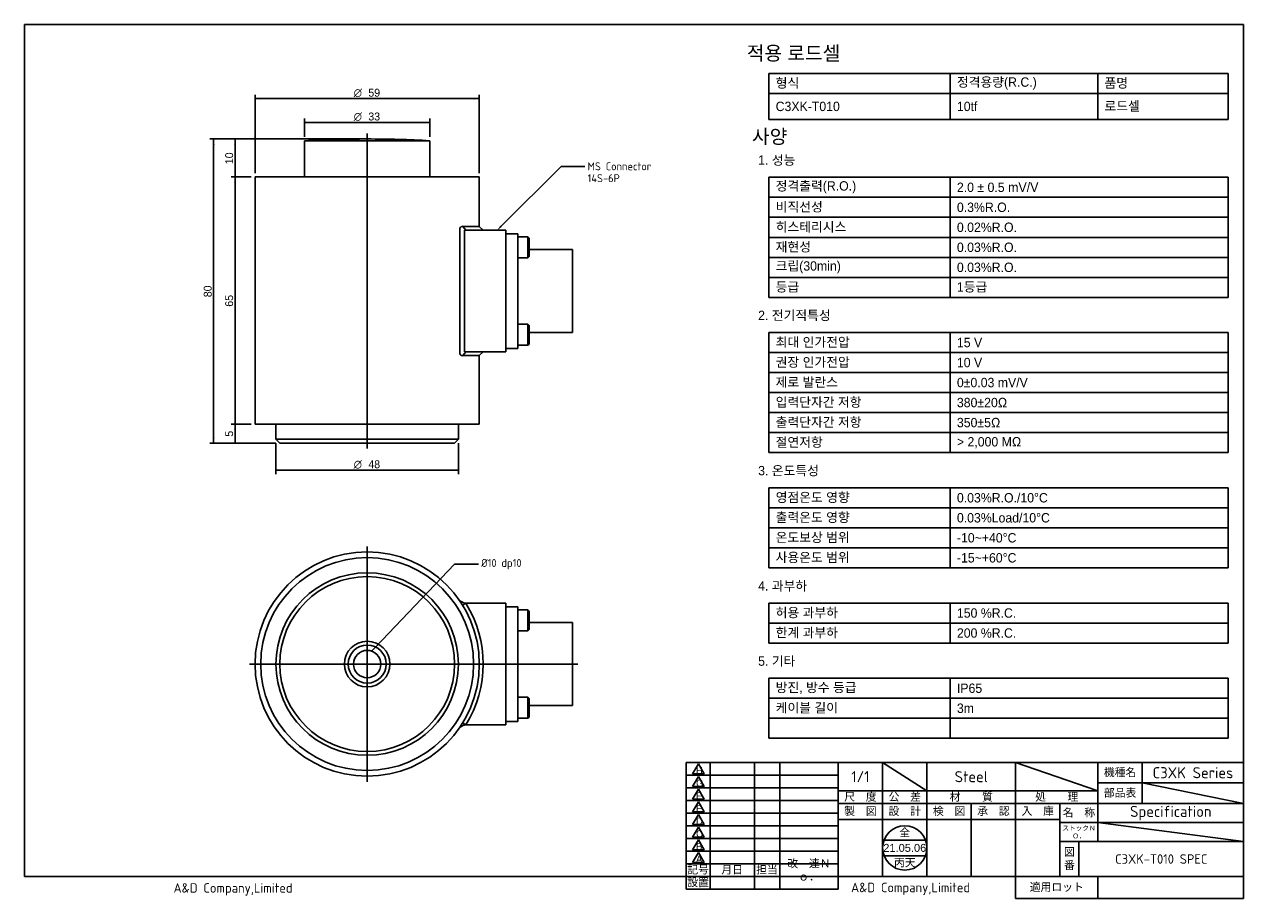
# Model space of a CAD drawing. Header units: millimetres. Extents: x 15 to 335, y 9 to 239.
import ezdxf
from ezdxf import colors
from ezdxf.entities.mleader import LeaderData, LeaderLine
from ezdxf.enums import TextEntityAlignment as Align
from ezdxf.lldxf.tags import DXFTag
from ezdxf.math import Vec2, Vec3

# ---------------------------------------------------------------- set-up
doc = ezdxf.new("R2010")
doc.units = ezdxf.units.MM
doc.header["$LTSCALE"] = 0.833333
for name, color, linetype in [('A4', 7, 'Continuous'), ('Default', 7, 'Continuous'), ('entry', 7, 'Continuous'), ('보임', 7, 'Continuous'), ('중심선', 7, 'Continuous')]:
    doc.layers.add(name, color=color, linetype=linetype)
doc.styles.add('SEACAD_Solid_Edge_ANSI', font='seans.ttf')
doc.styles.add('SEACAD_Solid_Edge_ANSI1_Symbols', font='semeca1.ttf')
tags = doc.linetypes.add('CENTER2', pattern=[28.575, 19.05, -3.175, 3.175, -3.175]).pattern_tags.tags
tags[10:11] = [DXFTag(74, 4), DXFTag(75, 0), DXFTag(340, '0'), DXFTag(46, 0.0), DXFTag(50, 0.0), DXFTag(44, 0.0), DXFTag(45, 0.0)]
tags[8:9] = [DXFTag(74, 4), DXFTag(75, 0), DXFTag(340, '0'), DXFTag(46, 0.0), DXFTag(50, 0.0), DXFTag(44, 0.0), DXFTag(45, 0.0)]
tags[6:7] = [DXFTag(74, 4), DXFTag(75, 0), DXFTag(340, '0'), DXFTag(46, 0.0), DXFTag(50, 0.0), DXFTag(44, 0.0), DXFTag(45, 0.0)]
tags[4:5] = [DXFTag(74, 4), DXFTag(75, 0), DXFTag(340, '0'), DXFTag(46, 0.0), DXFTag(50, 0.0), DXFTag(44, 0.0), DXFTag(45, 0.0)]
doc.dimstyles.new('AD', dxfattribs={"dimtxt": 2.083333, "dimasz": 1.458333, "dimexe": 1.041667, "dimexo": 1.041667, "dimgap": 0.520833, "dimtad": 1, "dimdec": 7, "dimdsep": 46, "dimtxsty": 'SEACAD_Solid_Edge_ANSI', "dimblk1": '_SE_FILLED', "dimblk2": '_SE_FILLED', "dimsah": 1, "dimcen": 1.041667, "dimazin": 0, "dimtfac": 0.6, "dimtdec": 6, "dimtmove": 0, "dimatfit": 3, "dimfxl": 1, "dimarcsym": 0})

# ---------------------------------------------------------------- blocks, each defined once
blk = doc.blocks.new('SEANNOT_GROUP')
at = {"layer": '중심선', "color": 7, "linetype": 'CENTER2'}
blk.add_line((104.79, 101.42), (104.79, 39.51), dxfattribs=at)
blk = doc.blocks.new('SEANNOT_GROUP1')
at = {"layer": '중심선', "color": 7, "linetype": 'CENTER2'}
blk.add_line((160.25, 70.46), (73.84, 70.46), dxfattribs=at)
blk = doc.blocks.new('SEANNOT_GROUP2')
at = {"layer": '중심선', "color": 7, "linetype": 'CENTER2'}
blk.add_line((104.79, 127.14), (104.79, 210.05), dxfattribs=at)
blk = doc.blocks.new('_SE_FILLED')
at = {"color": 0}
blk.add_line((0, 0), (-1, 0), dxfattribs=at)
blk.add_solid([(0, 0), (-1, -0.1665), (-1, 0.1665), (0, 0)], dxfattribs=at)
blk = doc.blocks.new('SE')
at = {"layer": '보임', "color": 7, "linetype": 'Continuous'}
for p, q in [((121.29, 208.14), (88.29, 208.14)), ((88.29, 208.14), (88.29, 198.6)), ((121.29, 198.6), (121.29, 208.14)), ((134.29, 198.6), (75.29, 198.6)), ((75.29, 198.6), (75.29, 133.6)), ((134.29, 185.6), (134.29, 198.6)), ((129.14, 184.59), (129.14, 152.61)), ((129.92, 185.6), (134.29, 185.6)), ((129.92, 185.6), (130.77, 184.6)), ((130.39, 184.6), (130.39, 152.6)), ((130.47, 184.6), (130.39, 184.6)), ((141.29, 184.6), (130.44, 184.6)), ((130.77, 184.6), (130.47, 184.6)), ((135.29, 184.6), (134.29, 185.6)), ((141.29, 152.6), (141.29, 184.6)), ((141.29, 183.69), (144.39, 183.69)), ((144.39, 183.69), (144.39, 180.1)), ((147.09, 182.85), (144.39, 182.85)), ((144.39, 180.1), (144.39, 157.09)), ((147.09, 182.85), (147.09, 177.35)), ((147.39, 182.55), (147.09, 182.85)), ((147.39, 177.65), (147.39, 182.55)), ((144.39, 177.35), (147.09, 177.35)), ((147.09, 177.35), (147.39, 177.65)), ((158.79, 179.5), (147.39, 179.5)), ((158.79, 157.7), (158.79, 179.5)), ((147.09, 159.85), (144.39, 159.85)), ((147.09, 159.85), (147.09, 154.35)), ((147.39, 159.55), (147.09, 159.85)), ((147.39, 154.65), (147.39, 159.55)), ((147.39, 157.7), (158.79, 157.7)), ((144.39, 157.09), (144.39, 153.51)), ((144.39, 154.35), (147.09, 154.35)), ((147.09, 154.35), (147.39, 154.65)), ((129.92, 151.6), (130.77, 152.6)), ((129.92, 151.6), (134.29, 151.6)), ((130.47, 152.6), (130.39, 152.6)), ((141.29, 152.6), (130.44, 152.6)), ((130.77, 152.6), (130.47, 152.6)), ((134.29, 151.6), (135.29, 152.6)), ((134.29, 133.6), (134.29, 151.6)), ((144.39, 153.51), (141.29, 153.51)), ((75.29, 133.6), (134.29, 133.6)), ((80.79, 133.6), (80.79, 129.6)), ((128.79, 129.6), (128.79, 133.6)), ((80.79, 129.6), (128.79, 129.6)), ((80.79, 129.6), (81.79, 128.6)), ((127.79, 128.6), (81.79, 128.6)), ((127.79, 128.6), (128.79, 129.6))]:
    blk.add_line(p, q, dxfattribs=at)
for start, end in [(90, 93.1529), (86.8471, 90)]:
    blk.add_arc((104.79, -91.4), 300, start, end, dxfattribs=at)
for points in [[(129.92, 185.6), (129.75, 185.68), (129.56, 185.63), (129.24, 185.25), (129.14, 184.92), (129.14, 184.59)], [(129.14, 152.61), (129.14, 152.27), (129.24, 151.94), (129.56, 151.56), (129.75, 151.52), (129.92, 151.6)]]:
    blk.add_open_spline(points, degree=3, knots=[0, 0, 0, 0, 0.5, 0.5, 1, 1, 1, 1], dxfattribs=at)
blk = doc.blocks.new('SE1')
at = {"layer": '보임', "color": 7, "linetype": 'Continuous'}
for p, q in [((129.14, 87.12), (130.2, 86.57)), ((129.92, 85.93), (130.77, 86.45)), ((130.46, 86.46), (130.44, 86.46)), ((130.58, 86.46), (130.47, 86.47)), ((141.29, 86.46), (130.53, 86.46)), ((130.77, 86.46), (130.53, 86.46)), ((141.29, 54.46), (141.29, 86.46)), ((141.29, 85.55), (144.39, 85.55)), ((144.39, 85.55), (144.39, 81.97)), ((147.09, 84.71), (144.39, 84.71)), ((147.09, 84.71), (147.09, 79.21)), ((147.39, 84.41), (147.09, 84.71)), ((147.39, 79.51), (147.39, 84.41)), ((144.39, 81.97), (144.39, 58.96)), ((158.79, 81.36), (147.39, 81.36)), ((158.79, 81.36), (158.79, 59.56)), ((144.39, 79.21), (147.09, 79.21)), ((147.09, 79.21), (147.39, 79.51)), ((147.09, 61.71), (144.39, 61.71)), ((147.09, 61.71), (147.09, 56.21)), ((147.39, 61.41), (147.09, 61.71)), ((147.39, 56.51), (147.39, 61.41)), ((144.39, 58.96), (144.39, 55.37)), ((147.39, 59.56), (158.79, 59.56)), ((129.92, 55), (130.77, 54.47)), ((144.39, 55.37), (141.29, 55.37)), ((144.39, 56.21), (147.09, 56.21)), ((147.09, 56.21), (147.39, 56.51)), ((130.16, 54.34), (130.39, 54.46)), ((141.29, 54.46), (130.37, 54.46)), ((130.47, 54.46), (130.39, 54.46)), ((130.5, 54.46), (130.58, 54.47)), ((130.77, 54.46), (130.57, 54.46))]:
    blk.add_line(p, q, dxfattribs=at)
for radius in [29.5, 28, 28, 24, 23, 6, 5, 3.6]:
    blk.add_circle((104.79, 70.46), radius, dxfattribs=at)
for centre, radius, start, end in [((104.79, 70.46), 29.5, 31.6186, 34.384), ((135.9, 98.99), 13.67, 245.2827, 245.698), ((130.6, 87.28), 0.823, 240.5483, 261.1056), ((104.79, 70.46), 30.5, 328.3654, 31.6346), ((117.18, 78.54), 27.45, 295.8599, 298.2036), ((130.61, 53.58), 0.883, 98.1645, 118.505)]:
    blk.add_arc(centre, radius, start, end, dxfattribs=at)
blk = doc.blocks.new('DMBLK175')
at = {"layer": 'Default', "linetype": 'Continuous'}
for points in [[(64.14, 207.14), (64.63, 207.14), (64.38, 208.6)], [(64.14, 130.05), (64.38, 128.6), (64.63, 130.05)]]:
    blk.add_hatch(color=7, dxfattribs=at).paths.add_polyline_path(points)
at = {"layer": 'Default', "color": 7, "linetype": 'Continuous'}
for p, q in [((103.75, 208.6), (63.34, 208.6)), ((64.38, 128.6), (64.38, 208.6)), ((80.75, 128.6), (63.34, 128.6))]:
    blk.add_line(p, q, dxfattribs=at)
at = {"layer": 'Default', "color": 7, "linetype": 'Continuous', "style": 'SEACAD_Solid_Edge_ANSI'}
blk.add_text('80', height=2.083, rotation=90, dxfattribs=at).set_placement((61.78, 166.97), align=Align.TOP_LEFT)
blk = doc.blocks.new('DMBLK176')
at = {"layer": 'Default', "linetype": 'Continuous'}
for points in [[(69.78, 132.14), (70.26, 132.14), (70.02, 133.6)], [(69.78, 130.05), (70.02, 128.6), (70.26, 130.05)]]:
    blk.add_hatch(color=7, dxfattribs=at).paths.add_polyline_path(points)
at = {"layer": 'Default', "color": 7, "linetype": 'Continuous'}
for p, q in [((74.25, 133.6), (68.98, 133.6)), ((70.02, 128.6), (70.02, 133.6)), ((80.75, 128.6), (68.98, 128.6))]:
    blk.add_line(p, q, dxfattribs=at)
at = {"layer": 'Default', "color": 7, "linetype": 'Continuous', "style": 'SEACAD_Solid_Edge_ANSI'}
blk.add_text('5', height=2.08, rotation=90, dxfattribs=at).set_placement((67.42, 130.28), align=Align.TOP_LEFT)
blk = doc.blocks.new('DMBLK177')
at = {"layer": 'Default', "linetype": 'Continuous'}
for points in [[(69.78, 197.14), (70.26, 197.14), (70.02, 198.6)], [(69.78, 135.05), (70.02, 133.6), (70.26, 135.05)]]:
    blk.add_hatch(color=7, dxfattribs=at).paths.add_polyline_path(points)
at = {"layer": 'Default', "color": 7, "linetype": 'Continuous'}
for p, q in [((74.25, 198.6), (68.98, 198.6)), ((70.02, 198.6), (70.02, 133.6)), ((74.25, 133.6), (68.98, 133.6))]:
    blk.add_line(p, q, dxfattribs=at)
at = {"layer": 'Default', "color": 7, "linetype": 'Continuous', "style": 'SEACAD_Solid_Edge_ANSI'}
blk.add_text('65', height=2.083, rotation=90, dxfattribs=at).set_placement((67.42, 164.47), align=Align.TOP_LEFT)
blk = doc.blocks.new('DMBLK178')
at = {"layer": 'Default', "linetype": 'Continuous'}
for points in [[(69.78, 207.14), (70.26, 207.14), (70.02, 208.6)], [(69.78, 200.05), (70.02, 198.6), (70.26, 200.05)]]:
    blk.add_hatch(color=7, dxfattribs=at).paths.add_polyline_path(points)
at = {"layer": 'Default', "color": 7, "linetype": 'Continuous'}
for p, q in [((103.75, 208.6), (68.98, 208.6)), ((70.02, 198.6), (70.02, 208.6)), ((74.25, 198.6), (68.98, 198.6))]:
    blk.add_line(p, q, dxfattribs=at)
at = {"layer": 'Default', "color": 7, "linetype": 'Continuous', "style": 'SEACAD_Solid_Edge_ANSI'}
blk.add_text('10', height=2.083, rotation=90, dxfattribs=at).set_placement((67.42, 201.97), align=Align.TOP_LEFT)
blk = doc.blocks.new('DMBLK179')
at = {"layer": 'Default', "linetype": 'Continuous'}
for points in [[(82.25, 121.21), (82.25, 121.7), (80.79, 121.46)], [(127.34, 121.21), (128.79, 121.46), (127.34, 121.7)]]:
    blk.add_hatch(color=7, dxfattribs=at).paths.add_polyline_path(points)
at = {"layer": 'Default', "color": 7, "linetype": 'Continuous'}
for p, q in [((80.79, 128.55), (80.79, 120.41)), ((128.79, 128.55), (128.79, 120.41)), ((80.79, 121.46), (128.79, 121.46))]:
    blk.add_line(p, q, dxfattribs=at)
for s, height, style, p in [('O', 2.08, 'SEACAD_Solid_Edge_ANSI1_Symbols', (101.25, 124.06)), ('48', 2.083, 'SEACAD_Solid_Edge_ANSI', (105.09, 124.06))]:
    blk.add_text(s, height=height, dxfattribs=dict(at, style=style)).set_placement(p, align=Align.TOP_LEFT)
blk = doc.blocks.new('DMBLK180')
at = {"layer": 'Default', "linetype": 'Continuous'}
for points in [[(76.75, 219.45), (75.29, 219.21), (76.75, 218.97)], [(132.84, 219.45), (132.84, 218.97), (134.29, 219.21)]]:
    blk.add_hatch(color=7, dxfattribs=at).paths.add_polyline_path(points)
at = {"layer": 'Default', "color": 7, "linetype": 'Continuous'}
for p, q in [((75.29, 199.64), (75.29, 220.25)), ((134.29, 219.21), (75.29, 219.21)), ((134.29, 199.64), (134.29, 220.25))]:
    blk.add_line(p, q, dxfattribs=at)
for s, height, style, p in [('O', 2.08, 'SEACAD_Solid_Edge_ANSI1_Symbols', (101.25, 221.81)), ('59', 2.083, 'SEACAD_Solid_Edge_ANSI', (105.09, 221.81))]:
    blk.add_text(s, height=height, dxfattribs=dict(at, style=style)).set_placement(p, align=Align.TOP_LEFT)
blk = doc.blocks.new('DMBLK181')
at = {"layer": 'Default', "linetype": 'Continuous'}
for points in [[(89.75, 213.2), (88.29, 212.96), (89.75, 212.72)], [(119.84, 213.2), (119.84, 212.72), (121.29, 212.96)]]:
    blk.add_hatch(color=7, dxfattribs=at).paths.add_polyline_path(points)
at = {"layer": 'Default', "color": 7, "linetype": 'Continuous'}
for p, q in [((88.29, 209.18), (88.29, 214)), ((121.29, 212.96), (88.29, 212.96)), ((121.29, 209.18), (121.29, 214))]:
    blk.add_line(p, q, dxfattribs=at)
for s, height, style, p in [('O', 2.08, 'SEACAD_Solid_Edge_ANSI1_Symbols', (101.25, 215.56)), ('33', 2.083, 'SEACAD_Solid_Edge_ANSI', (105.09, 215.56))]:
    blk.add_text(s, height=height, dxfattribs=dict(at, style=style)).set_placement(p, align=Align.TOP_LEFT)
blk = doc.blocks.new('SEANNOT_GROUP5')
at = {"layer": 'entry', "color": 7, "linetype": 'Continuous'}
blk.add_line((191.93, 20.9), (190.42, 18.28), dxfattribs=at)
blk.add_lwpolyline([(191.93, 20.9), (193.44, 18.28), (190.42, 18.28)], dxfattribs=at)
at = {"layer": 'entry', "color": 7, "linetype": 'Continuous', "style": 'SEACAD_Solid_Edge_ANSI'}
blk.add_text('A', height=1.83, dxfattribs=at).set_placement((191.33, 20.07), align=Align.TOP_LEFT)
blk = doc.blocks.new('SEANNOT_GROUP6')
at = {"layer": 'entry', "color": 7, "linetype": 'Continuous'}
blk.add_line((191.93, 24.23), (190.42, 21.61), dxfattribs=at)
blk.add_lwpolyline([(191.93, 24.23), (193.44, 21.61), (190.42, 21.61)], dxfattribs=at)
at = {"layer": 'entry', "color": 7, "linetype": 'Continuous', "style": 'SEACAD_Solid_Edge_ANSI'}
blk.add_text('B', height=1.83, dxfattribs=at).set_placement((191.33, 23.4), align=Align.TOP_LEFT)
blk = doc.blocks.new('SEANNOT_GROUP7')
at = {"layer": 'entry', "color": 7, "linetype": 'Continuous'}
blk.add_line((191.93, 27.57), (190.42, 24.95), dxfattribs=at)
blk.add_lwpolyline([(191.93, 27.57), (193.44, 24.95), (190.42, 24.95)], dxfattribs=at)
at = {"layer": 'entry', "color": 7, "linetype": 'Continuous', "style": 'SEACAD_Solid_Edge_ANSI'}
blk.add_text('C', height=1.83, dxfattribs=at).set_placement((191.33, 26.74), align=Align.TOP_LEFT)
blk = doc.blocks.new('SEANNOT_GROUP8')
at = {"layer": 'entry', "color": 7, "linetype": 'Continuous'}
blk.add_line((191.93, 30.9), (190.42, 28.28), dxfattribs=at)
blk.add_lwpolyline([(191.93, 30.9), (193.44, 28.28), (190.42, 28.28)], dxfattribs=at)
at = {"layer": 'entry', "color": 7, "linetype": 'Continuous', "style": 'SEACAD_Solid_Edge_ANSI'}
blk.add_text('D', height=1.83, dxfattribs=at).set_placement((191.33, 30.07), align=Align.TOP_LEFT)
blk = doc.blocks.new('SEANNOT_GROUP9')
at = {"layer": 'entry', "color": 7, "linetype": 'Continuous'}
blk.add_line((191.93, 34.23), (190.42, 31.61), dxfattribs=at)
blk.add_lwpolyline([(191.93, 34.23), (193.44, 31.61), (190.42, 31.61)], dxfattribs=at)
at = {"layer": 'entry', "color": 7, "linetype": 'Continuous', "style": 'SEACAD_Solid_Edge_ANSI'}
blk.add_text('E', height=1.83, dxfattribs=at).set_placement((191.33, 33.4), align=Align.TOP_LEFT)
blk = doc.blocks.new('SEANNOT_GROUP10')
at = {"layer": 'entry', "color": 7, "linetype": 'Continuous'}
blk.add_line((191.93, 37.57), (190.42, 34.95), dxfattribs=at)
blk.add_lwpolyline([(191.93, 37.57), (193.44, 34.95), (190.42, 34.95)], dxfattribs=at)
at = {"layer": 'entry', "color": 7, "linetype": 'Continuous', "style": 'SEACAD_Solid_Edge_ANSI'}
blk.add_text('F', height=1.83, dxfattribs=at).set_placement((191.33, 36.74), align=Align.TOP_LEFT)
blk = doc.blocks.new('SEANNOT_GROUP11')
at = {"layer": 'entry', "color": 7, "linetype": 'Continuous'}
blk.add_line((191.93, 40.9), (190.42, 38.28), dxfattribs=at)
blk.add_lwpolyline([(191.93, 40.9), (193.44, 38.28), (190.42, 38.28)], dxfattribs=at)
at = {"layer": 'entry', "color": 7, "linetype": 'Continuous', "style": 'SEACAD_Solid_Edge_ANSI'}
blk.add_text('G', height=1.83, dxfattribs=at).set_placement((191.33, 40.07), align=Align.TOP_LEFT)
blk = doc.blocks.new('SEANNOT_GROUP12')
at = {"layer": 'entry', "color": 7, "linetype": 'Continuous'}
blk.add_line((191.93, 44.23), (190.42, 41.61), dxfattribs=at)
blk.add_lwpolyline([(191.93, 44.23), (193.44, 41.61), (190.42, 41.61)], dxfattribs=at)
at = {"layer": 'entry', "color": 7, "linetype": 'Continuous', "style": 'SEACAD_Solid_Edge_ANSI'}
blk.add_text('H', height=1.83, dxfattribs=at).set_placement((191.33, 43.4), align=Align.TOP_LEFT)

msp = doc.modelspace()

# ---------------------------------------------------------------- linework, layer by layer
at = {"color": 7, "linetype": 'Continuous'}
for p, q in [((210.48545355, 213.74504408), (210.48545355, 225.83938482)), ((210.48545355, 225.83938482), (331.33747107, 225.83938482)), ((258.17960355, 213.74504408), (258.17960355, 225.83938482)), ((297.01839362, 213.74504408), (297.01839362, 225.83938482)), ((331.33747107, 225.83938482), (331.33747107, 213.74504408)), ((210.48545355, 220.57408214), (331.33747107, 220.57408214)), ((210.48545355, 213.74504408), (331.33747107, 213.74504408)), ((210.48545355, 166.92724145), (210.48545355, 198.51905751)), ((210.48545355, 198.51905751), (331.33747107, 198.51905751)), ((258.17960355, 166.92724145), (258.17960355, 198.51905751)), ((331.33747107, 198.51905751), (331.33747107, 166.92724145)), ((210.48545355, 193.25375483), (331.33747107, 193.25375483)), ((210.48545355, 187.98845216), (331.33747107, 187.98845216)), ((210.48545355, 182.72314948), (331.33747107, 182.72314948)), ((210.48545355, 177.4578468), (331.33747107, 177.4578468)), ((210.48545355, 172.19254413), (331.33747107, 172.19254413)), ((210.48545355, 166.92724145), (331.33747107, 166.92724145)), ((210.48545355, 126.07897996), (210.48545355, 157.67079602)), ((210.48545355, 157.67079602), (331.33747107, 157.67079602)), ((258.17960355, 126.07897996), (258.17960355, 157.67079602)), ((331.33747107, 157.67079602), (331.33747107, 126.07897996)), ((210.48545355, 152.40549334), (331.33747107, 152.40549334)), ((210.48545355, 147.14019066), (331.33747107, 147.14019066)), ((210.48545355, 141.87488799), (331.33747107, 141.87488799)), ((210.48545355, 136.60958531), (331.33747107, 136.60958531)), ((210.48545355, 131.34428263), (331.33747107, 131.34428263)), ((210.48545355, 126.07897996), (331.33747107, 126.07897996)), ((210.48545355, 95.76132382), (210.48545355, 116.82253452)), ((210.48545355, 116.82253452), (331.33747107, 116.82253452)), ((258.17960355, 95.76132382), (258.17960355, 116.82253452)), ((331.33747107, 116.82253452), (331.33747107, 95.76132382)), ((210.48545355, 111.55723185), (331.33747107, 111.55723185)), ((210.48545355, 106.29192917), (331.33747107, 106.29192917)), ((210.48545355, 101.02662649), (331.33747107, 101.02662649)), ((210.48545355, 95.76132382), (331.33747107, 95.76132382)), ((210.48545355, 75.97427303), (210.48545355, 86.50487838)), ((210.48545355, 86.50487838), (331.33747107, 86.50487838)), ((258.17960355, 75.97427303), (258.17960355, 86.50487838)), ((331.33747107, 86.50487838), (331.33747107, 75.97427303)), ((210.48545355, 81.23957571), (331.33747107, 81.23957571)), ((210.48545355, 75.97427303), (331.33747107, 75.97427303)), ((210.48545355, 50.92191957), (210.48545355, 66.71782759)), ((210.48545355, 66.71782759), (331.33747107, 66.71782759)), ((258.17960355, 50.92191957), (258.17960355, 66.71782759)), ((331.33747107, 66.71782759), (331.33747107, 50.92191957)), ((210.48545355, 61.45252492), (331.33747107, 61.45252492)), ((210.48545355, 56.18722224), (331.33747107, 56.18722224)), ((210.48545355, 50.92191957), (331.33747107, 50.92191957)), ((240.80137732, 24.16666647), (251.69862468, 24.16666647))]:
    msp.add_line(p, q, dxfattribs=at)
msp.add_circle((246.250001, 22.08333314), 5.83333333, dxfattribs=at)
at = {"layer": 'A4', "color": 7, "linetype": 'Continuous'}
for p, q in [((14.58333433, 238.74999981), (14.58333433, 14.58333314)), ((14.58333433, 238.74999981), (335.41666767, 238.74999981)), ((335.41666767, 8.74999981), (335.41666767, 238.74999981)), ((188.750001, 44.58333314), (335.41666767, 44.58333314)), ((188.750001, 44.58333314), (188.750001, 11.24999981)), ((195.000001, 44.58333314), (195.000001, 11.24999981)), ((206.66666767, 44.58333314), (206.66666767, 11.24999981)), ((213.33333433, 44.58333314), (213.33333433, 11.24999981)), ((228.750001, 11.24999981), (228.750001, 44.58333314)), ((240.41666767, 14.58333314), (240.41666767, 44.58333314)), ((252.08333433, 14.58333314), (252.08333433, 44.58333314)), ((275.41666767, 8.74999981), (275.41666767, 44.58333314)), ((297.08333433, 23.74999981), (297.08333433, 44.58333314)), ((308.750001, 33.74999981), (308.750001, 44.58333314)), ((188.750001, 41.24999981), (228.750001, 41.24999981)), ((297.08333433, 39.16666647), (335.41666767, 39.16666647)), ((188.750001, 37.91666647), (228.750001, 37.91666647)), ((228.750001, 37.08333314), (297.08333433, 37.08333314)), ((188.750001, 34.58333314), (228.750001, 34.58333314)), ((228.750001, 33.74999981), (297.08333433, 33.74999981)), ((263.750001, 14.58333314), (263.750001, 33.74999981)), ((287.08333433, 14.58333314), (287.08333433, 33.74999981)), ((297.08333433, 33.74999981), (335.41666767, 33.74999981)), ((188.750001, 31.24999981), (228.750001, 31.24999981)), ((228.750001, 29.58333314), (287.08333433, 29.58333314)), ((188.750001, 27.91666647), (228.750001, 27.91666647)), ((287.08333433, 28.74999981), (335.41666767, 28.74999981)), ((188.750001, 24.58333314), (228.750001, 24.58333314)), ((287.08333433, 23.74999981), (335.41666767, 23.74999981)), ((292.08333433, 14.58333314), (292.08333433, 23.74999981)), ((188.750001, 21.24999981), (228.750001, 21.24999981)), ((188.750001, 17.91666647), (228.750001, 17.91666647)), ((14.58333433, 14.58333314), (335.41666767, 14.58333314)), ((188.750001, 14.58333314), (335.41666767, 14.58333314)), ((297.08333433, 8.74999981), (297.08333433, 14.58333314)), ((188.750001, 11.24999981), (228.750001, 11.24999981)), ((335.41666767, 8.74999981), (275.41666767, 8.74999981))]:
    msp.add_line(p, q, dxfattribs=at)
at = {"layer": 'Default', "color": 7, "linetype": 'Continuous'}
for p, q in [((240.41666767, 44.58333314), (252.08333433, 37.08333314)), ((275.41666767, 44.58333314), (297.08333433, 37.08333314)), ((308.750001, 39.16666647), (335.4128893, 33.74172626)), ((335.41666767, 23.74999981), (297.08333433, 28.74999981)), ((240.80137732, 19.99999981), (251.69862468, 19.99999981))]:
    msp.add_line(p, q, dxfattribs=at)

# ---------------------------------------------------------------- block references
at = {"layer": 'Default'}
for name in ['SE', 'SE1']:
    msp.add_blockref(name, (0, 0), dxfattribs=at)
at = {"layer": 'entry'}
for name in ['SEANNOT_GROUP12', 'SEANNOT_GROUP11', 'SEANNOT_GROUP10', 'SEANNOT_GROUP9', 'SEANNOT_GROUP8', 'SEANNOT_GROUP7', 'SEANNOT_GROUP6', 'SEANNOT_GROUP5']:
    msp.add_blockref(name, (0, 0), dxfattribs=at)
at = {"layer": '중심선'}
for name in ['SEANNOT_GROUP2', 'SEANNOT_GROUP', 'SEANNOT_GROUP1']:
    msp.add_blockref(name, (0, 0), dxfattribs=at)

# ---------------------------------------------------------------- texts
for s, insert, char_height, width, attachment_point in [('{\\fGulim|b0||i0||c0|p34;\\C7;\\H3.7044;\\W1.;적용 로드셀}', (204.69226058, 233.03198239), 3.7044, 105.8398953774, 1), ('{\\fGulim|b0||i0||c0|p34;\\C7;\\H2.4696;\\W1.;  형식}', (210.48545355, 223.20673348), 2.4696, 47.69415, 4), ('{\\fGulim|b0||i0||c0|p34;\\C7;\\H2.4696;\\W1.;  정격용량(R.C.)}', (258.17960355, 223.20673348), 2.4696, 38.8387900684, 4), ('{\\fGulim|b0||i0||c0|p34;\\C7;\\H2.4696;\\W1.;  품명}', (297.01839362, 223.20673348), 2.4696, 34.3190774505, 4), ('{\\fGulim|b0||i0||c0|p34;\\C7;\\H2.4696;\\W1.;  C3XK-T010}', (210.48545355, 217.15956311), 2.4696, 47.69415, 4), ('{\\fGulim|b0||i0||c0|p34;\\C7;\\H2.4696;\\W1.;  10tf}', (258.17960355, 217.15956311), 2.4696, 38.8387900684, 4), ('{\\fGulim|b0||i0||c0|p34;\\C7;\\H2.4696;\\W1.;  로드셀}', (297.01839362, 217.15956311), 2.4696, 34.3190774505, 4), ('{\\fGulim|b0||i0||c0|p34;\\C7;\\H3.7044;\\W1.;사양}', (206.05486113, 211.1033212), 3.7044, 105.8398953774, 1), ('{\\fGulim|b0||i0||c0|p34;\\C7;\\H2.4696;\\W1.;1. 성능}', (207.67226774, 204.27734861), 2.4696, 70.5599330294, 1), ('{\\fGulim|b0||i0||c0|p34;\\C7;\\H2.4696;\\W1.;  정격출력(R.O.)}', (210.48545355, 195.88640617), 2.4696, 47.69415, 4), ('{\\fGulim|b0||i0||c0|p34;\\C7;\\H2.4696;\\W1.;  2.0 ± 0.5}{\\fGulim|b0||i0||c0|p34;\\C7;\\H2.498842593;\\W1.;\\T1.; mV/V}', (258.17960355, 195.88640617), 2.49884259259, 73.1578675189, 4), ('{\\fGulim|b0||i0||c0|p34;\\C7;\\H2.4696;\\W1.;  비직선성}', (210.48545355, 190.62110349), 2.4696, 47.69415, 4), ('{\\fGulim|b0||i0||c0|p34;\\C7;\\H2.4696;\\W1.;  0.3%R.O.}', (258.17960355, 190.62110349), 2.4696, 73.1578675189, 4), ('{\\fGulim|b0||i0||c0|p34;\\C7;\\H2.4696;\\W1.;  히스테리시스}', (210.48545355, 185.35580082), 2.4696, 47.69415, 4), ('{\\fGulim|b0||i0||c0|p34;\\C7;\\H2.4696;\\W1.;  0.02%R.O.}', (258.17960355, 185.35580082), 2.4696, 73.1578675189, 4), ('{\\fGulim|b0||i0||c0|p34;\\C7;\\H2.4696;\\W1.;  재현성}', (210.48545355, 180.09049814), 2.4696, 47.69415, 4), ('{\\fGulim|b0||i0||c0|p34;\\C7;\\H2.4696;\\W1.;  0.03%R.O.}', (258.17960355, 180.09049814), 2.4696, 73.1578675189, 4), ('{\\fGulim|b0||i0||c0|p34;\\C7;\\H2.4696;\\W1.;  크립(30min)}', (210.48545355, 174.82519547), 2.4696, 47.69415, 4), ('{\\fGulim|b0||i0||c0|p34;\\C7;\\H2.4696;\\W1.;  0.03%R.O.}', (258.17960355, 174.82519547), 2.4696, 73.1578675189, 4), ('{\\fGulim|b0||i0||c0|p34;\\C7;\\H2.4696;\\W1.;  등급}', (210.48545355, 169.55989279), 2.4696, 47.69415, 4), ('{\\fGulim|b0||i0||c0|p34;\\C7;\\H2.4696;\\W1.;  1등급}', (258.17960355, 169.55989279), 2.4696, 73.1578675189, 4), ('{\\fGulim|b0||i0||c0|p34;\\C7;\\H2.4696;\\W1.;2. 전기적특성}', (207.67226774, 163.42908712), 2.4696, 70.5599330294, 1), ('{\\fGulim|b0||i0||c0|p34;\\C7;\\H2.4696;\\W1.;  최대 인가전압}', (210.48545355, 155.03814468), 2.4696, 47.69415, 4), ('{\\fGulim|b0||i0||c0|p34;\\C7;\\H2.4696;\\W1.;  15 V}', (258.17960355, 155.03814468), 2.4696, 73.1578675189, 4), ('{\\fGulim|b0||i0||c0|p34;\\C7;\\H2.4696;\\W1.;  권장 인가전압}', (210.48545355, 149.772842), 2.4696, 47.69415, 4), ('{\\fGulim|b0||i0||c0|p34;\\C7;\\H2.4696;\\W1.;  10 V}', (258.17960355, 149.772842), 2.4696, 73.1578675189, 4), ('{\\fGulim|b0||i0||c0|p34;\\C7;\\H2.4696;\\W1.;  제로 발란스}', (210.48545355, 144.50753932), 2.4696, 47.69415, 4), ('{\\fGulim|b0||i0||c0|p34;\\C7;\\H2.4696;\\W1.;  0±0.03 mV/V}', (258.17960355, 144.50753932), 2.4696, 73.1578675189, 4), ('{\\fGulim|b0||i0||c0|p34;\\C7;\\H2.4696;\\W1.;  입력단자간 저항}', (210.48545355, 139.24223665), 2.4696, 47.69415, 4), ('{\\fGulim|b0||i0||c0|p34;\\C7;\\H2.4696;\\W1.;  380±20Ω}', (258.17960355, 139.24223665), 2.4696, 73.1578675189, 4), ('{\\fGulim|b0||i0||c0|p34;\\C7;\\H2.4696;\\W1.;  출력단자간 저항}', (210.48545355, 133.97693397), 2.4696, 47.69415, 4), ('{\\fGulim|b0||i0||c0|p34;\\C7;\\H2.4696;\\W1.;  350±5Ω}', (258.17960355, 133.97693397), 2.4696, 73.1578675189, 4), ('{\\fGulim|b0||i0||c0|p34;\\C7;\\H2.4696;\\W1.;  절연저항}', (210.48545355, 128.7116313), 2.4696, 47.69415, 4), ('{\\fGulim|b0||i0||c0|p34;\\C7;\\H2.4696;\\W1.;  > 2,000 MΩ}', (258.17960355, 128.7116313), 2.4696, 73.1578675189, 4), ('{\\fGulim|b0||i0||c0|p34;\\C7;\\H2.4696;\\W1.;3. 온도특성}', (207.67226774, 122.58082563), 2.4696, 70.5599330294, 1), ('{\\fGulim|b0||i0||c0|p34;\\C7;\\H2.4696;\\W1.;  영점온도 영향}', (210.48545355, 114.18988318), 2.4696, 47.69415, 4), ('{\\fGulim|b0||i0||c0|p34;\\C7;\\H2.4696;\\W1.;  0.03%R.O./10°C}', (258.17960355, 114.18988318), 2.4696, 73.1578675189, 4), ('{\\fGulim|b0||i0||c0|p34;\\C7;\\H2.4696;\\W1.;  출력온도 영향}', (210.48545355, 108.92458051), 2.4696, 47.69415, 4), ('{\\fGulim|b0||i0||c0|p34;\\C7;\\H2.4696;\\W1.;  0.03%Load/10°C}', (258.17960355, 108.92458051), 2.4696, 73.1578675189, 4), ('{\\fGulim|b0||i0||c0|p34;\\C7;\\H2.4696;\\W1.;  온도보상 범위}', (210.48545355, 103.65927783), 2.4696, 47.69415, 4), ('{\\fGulim|b0||i0||c0|p34;\\C7;\\H2.4696;\\W1.;  -10~+40°C}', (258.17960355, 103.65927783), 2.4696, 73.1578675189, 4), ('{\\fGulim|b0||i0||c0|p34;\\C7;\\H2.4696;\\W1.;  사용온도 범위}', (210.48545355, 98.39397516), 2.4696, 47.69415, 4), ('{\\fGulim|b0||i0||c0|p34;\\C7;\\H2.4696;\\W1.;  -15~+60°C}', (258.17960355, 98.39397516), 2.4696, 73.1578675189, 4), ('{\\fGulim|b0||i0||c0|p34;\\C7;\\H2.4696;\\W1.;4. 과부하}', (207.67226774, 92.26316949), 2.4696, 70.5599330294, 1), ('{\\fGulim|b0||i0||c0|p34;\\C7;\\H2.4696;\\W1.;  허용 과부하}', (210.48545355, 83.87222704), 2.4696, 47.69415, 4), ('{\\fGulim|b0||i0||c0|p34;\\C7;\\H2.4696;\\W1.;  150 %R.C.}', (258.17960355, 83.87222704), 2.4696, 73.1578675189, 4), ('{\\fGulim|b0||i0||c0|p34;\\C7;\\H2.4696;\\W1.;  한계 과부하}', (210.48545355, 78.60692437), 2.4696, 47.69415, 4), ('{\\fGulim|b0||i0||c0|p34;\\C7;\\H2.4696;\\W1.;  200 %R.C.}', (258.17960355, 78.60692437), 2.4696, 73.1578675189, 4), ('{\\fGulim|b0||i0||c0|p34;\\C7;\\H2.4696;\\W1.;5. 기타}', (207.67226774, 72.4761187), 2.4696, 70.5599330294, 1), ('{\\fGulim|b0||i0||c0|p34;\\C7;\\H2.4696;\\W1.;  방진, 방수 등급}', (210.48545355, 64.08517626), 2.4696, 47.69415, 4), ('{\\fGulim|b0||i0||c0|p34;\\C7;\\H2.4696;\\W1.;  IP65}', (258.17960355, 64.08517626), 2.4696, 73.1578675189, 4), ('{\\fGulim|b0||i0||c0|p34;\\C7;\\H2.4696;\\W1.;  케이블 길이}', (210.48545355, 58.81987358), 2.4696, 47.69415, 4), ('{\\fGulim|b0||i0||c0|p34;\\C7;\\H2.4696;\\W1.;  3m}', (258.17960355, 58.81987358), 2.4696, 73.1578675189, 4), ('{\\fArial|b0||i0||c0|p34;\\C7;\\H2.083333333;\\W1.;全}', (246.250001, 26.04152259), 2.0833333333, 11.6666666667, 5), ('{\\fArial|b0||i0||c0|p34;\\C7;\\H2.083333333;\\W1.;21.05.06}', (246.250001, 22.08333314), 2.0833333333, 11.6666666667, 5), ('{\\fArial|b0||i0||c0|p34;\\C7;\\H2.083333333;\\W1.;丙天}', (246.250001, 18.1258778), 2.0833333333, 11.6666666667, 5)]:
    msp.add_mtext(s, dxfattribs=dict(insert=insert, char_height=char_height, width=width, attachment_point=attachment_point))
at = {"layer": 'A4', "char_height": 2.0833333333}
for s, insert, width, attachment_point in [('{\\fSolid Edge ANSI|b0||i0||c0|p34;\\C7;\\H2.083333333;\\W1.;機種名}', (302.91666767, 41.87499981), 11.6666666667, 5), ('{\\fSolid Edge ANSI|b0||i0||c0|p34;\\C7;\\H2.083333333;\\W1.;尺\u3000度}', (234.58333433, 35.41666647), 11.6666666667, 5), ('{\\fSolid Edge ANSI|b0||i0||c0|p34;\\C7;\\H2.083333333;\\W1.;公\u3000差}', (246.250001, 35.41666647), 11.6666666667, 5), ('{\\fSolid Edge ANSI|b0||i0||c0|p34;\\C7;\\H2.083333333;\\W1.;材\u3000\u3000質}', (263.750001, 35.41666647), 23.3333333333, 5), ('{\\fSolid Edge ANSI|b0||i0||c0|p34;\\C7;\\H2.083333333;\\W1.;処\u3000\u3000理}', (286.250001, 35.41666647), 21.6666666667, 5), ('{\\fSolid Edge ANSI|b0||i0||c0|p34;\\C7;\\H2.083333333;\\W1.;部品表}', (302.91666767, 36.45833314), 11.6666666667, 5), ('{\\fSolid Edge ANSI|b0||i0||c0|p34;\\C7;\\H2.083333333;\\W1.;\u3000}', (230.09047795, 32.46127252), 8.8362590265, 1), ('{\\fSolid Edge ANSI|b0||i0||c0|p34;\\C7;\\H2.083333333;\\W1.;製\u3000図}', (234.58333433, 31.66666647), 11.6666666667, 5), ('{\\fSolid Edge ANSI|b0||i0||c0|p34;\\C7;\\H2.083333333;\\W1.;設\u3000計}', (246.250001, 31.66666647), 11.6666666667, 5), ('{\\fSolid Edge ANSI|b0||i0||c0|p34;\\C7;\\H2.083333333;\\W1.;検\u3000図}', (257.91666767, 31.66666647), 11.6666666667, 5), ('{\\fSolid Edge ANSI|b0||i0||c0|p34;\\C7;\\H2.083333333;\\W1.;承\u3000認}', (269.58333433, 31.66666647), 11.6666666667, 5), ('{\\fSolid Edge ANSI|b0||i0||c0|p34;\\C7;\\H2.083333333;\\W1.;入\u3000庫}', (281.250001, 31.66666647), 11.6666666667, 5), ('{\\fSolid Edge ANSI|b0||i0||c0|p34;\\C7;\\H2.083333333;\\W1.;名\u3000称}', (292.08333433, 31.24999981), 10, 5), ('{\\fSolid Edge ANSI|b0||i0||c0|p34;\\C7;\\H2.083333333;\\W1.;図    \\P}{\\fSolid Edge ANSI|b0||i0||c0|p34;\\C7;\\H2.083333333;\\W1.;番}', (289.58333433, 19.16666647), 5, 5), ('{\\fSolid Edge ANSI|b0||i0||c0|p34;\\C7;\\H2.083333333;\\W1.;記号}', (191.875001, 16.24999981), 6.25, 5), ('{\\fSolid Edge ANSI|b0||i0||c0|p34;\\C7;\\H2.083333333;\\W1.;月日}', (200.83333433, 16.24999981), 11.6666666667, 5), ('{\\fSolid Edge ANSI|b0||i0||c0|p34;\\C7;\\H2.083333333;\\W1.;担当}', (210.000001, 16.24999981), 6.6666666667, 5), ('{\\fSolid Edge ANSI|b0||i0||c0|p34;\\C7;\\H2.083333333;\\W1.;改\u3000連Ｎｏ．}', (221.04166767, 16.24999981), 15.4166666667, 5), ('{\\fSolid Edge ANSI|b0||i0||c0|p34;\\C7;\\H2.083333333;\\W1.;設置}', (191.875001, 12.91666647), 6.25, 5), ('{\\fSolid Edge ANSI|b0||i0||c0|p34;\\C7;\\H2.083333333;\\W1.;適用ロット}', (286.250001, 11.66666647), 21.6666666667, 5)]:
    msp.add_mtext(s, dxfattribs=dict(at, insert=insert, width=width, attachment_point=attachment_point))
at = {"layer": 'Default', "attachment_point": 5}
for s, insert, char_height, width in [('{\\fSolid Edge ANSI|b0||i0||c0|p34;\\C7;\\H2.916666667;\\W1.;1/1}', (234.58333433, 40.83333314), 2.9166666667, 11.6666666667), ('{\\fSolid Edge ANSI|b0||i0||c0|p34;\\C7;\\H2.916666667;\\W1.;Steel}', (263.750001, 40.83333314), 2.9166666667, 23.3333333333), ('{\\fSolid Edge ANSI|b0||i0||c0|p34;\\C7;\\H2.916666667;\\W1.;C3XK Series}', (322.08333433, 41.87499981), 2.9166666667, 26.6666666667), ('{\\fSolid Edge ANSI|b0||i0||c0|p34;\\C7;\\H2.916666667;\\W1.;Specification}', (316.250001, 31.24999981), 2.9166666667, 38.3333333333), ('{\\fSolid Edge ANSI|b0||i0||c0|p34;\\C7;\\H1.25;\\W1.;ストックＮＯ．}', (292.08333433, 26.24999981), 1.25, 10), ('{\\fSolid Edge ANSI|b0||i0||c0|p34;\\C7;\\H2.5;\\W1.;C3XK-T010 SPEC}', (313.750001, 19.16666647), 2.5, 43.3333333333)]:
    msp.add_mtext(s, dxfattribs=dict(at, insert=insert, char_height=char_height, width=width))
at = {"layer": 'entry', "char_height": 2.5, "attachment_point": 1}
for insert, width in [((53.82186113, 12.80511867), 45.3302410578), ((232.10812889, 12.92654251), 45.4857444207)]:
    msp.add_mtext('{\\fSolid Edge ANSI|b0||i0||c0|p34;\\C7;\\H2.5;\\W1.;A&D Company,Limited}', dxfattribs=dict(at, insert=insert, width=width))

# ---------------------------------------------------------------- dimensions: what is measured, and where the dimension line sits
at = {"layer": 'Default', "color": 7, "linetype": 'Continuous'}
for base, p1, p2, picture, middle in [((75.2940943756, 219.2083759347), (134.2940943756, 198.59604669), (75.2940943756, 198.59604669), 'DMBLK180', (104.7940948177, 219.2083759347)), ((88.29409438, 212.9583758), (121.29409438, 208.14195302), (88.29409438, 208.14195302), 'DMBLK181', (104.79409447, 212.9583758))]:
    dim = msp.add_linear_dim(base=base, p1=p1, p2=p2, text='\\A1;%%C <>', dimstyle='AD', dxfattribs=at)
    dim.commit()
    dim.dimension.update_dxf_attribs({"geometry": picture, "text_midpoint": middle, "dimtype": 160})
for base, p1, p2, angle, text, picture, middle, dimtype in [((64.3827829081, 208.59604669), (81.7940943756, 128.59604669), (104.7940943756, 208.59604669), 90, '\\A1;<>', 'DMBLK175', (64.3827829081, 168.5960470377), 160), ((70.02155675, 208.59604669), (75.29409438, 198.59604669), (104.79409438, 208.59604669), 90, '\\A1;<>', 'DMBLK178', (70.02155675, 203.59604673), 160), ((70.0215567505, 198.59604669), (75.2940943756, 198.59604669), (75.2940943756, 133.59604669), 270, '\\A1;<>', 'DMBLK177', (70.0215567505, 166.0960460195), 161), ((70.02155693, 133.59604669), (81.79409438, 128.59604669), (75.29409438, 133.59604669), 90, '\\A1;<>', 'DMBLK176', (70.02155693, 131.09604671), 160), ((80.79409438, 121.45564555), (80.79409438, 129.59604669), (128.79409438, 129.59604669), 0, '\\A1;%%C <>', 'DMBLK179', (104.79409396, 121.45564555), 161)]:
    dim = msp.add_linear_dim(base=base, p1=p1, p2=p2, angle=angle, text=text, dimstyle='AD', dxfattribs=at)
    dim.commit()
    dim.dimension.update_dxf_attribs({"geometry": picture, "text_midpoint": middle, "dimtype": dimtype})

# ---------------------------------------------------------------- leaders
ml = msp.add_multileader_mtext('Standard', dxfattribs=at)
ml.set_content('{\\pxsm0.9;\\fSolid Edge ANSI|b0||i0||c0|p34;\\W1.;MS Connector\\P14S-6P\\P}', color=256)
ml.set_leader_properties()
ml.build(insert=Vec2(0, 0))
ml.multileader.update_dxf_attribs({"dogleg_length": 6.25, "arrow_head_size": 1.45833333})
ctx = ml.context
ctx.base_point, ctx.char_height, ctx.arrow_head_size, ctx.landing_gap_size = Vec3(160.78015938, 202.35775491), 2.0833333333, 1.45833333, 0.72916667
notes = []
notes.append((ctx, [(0, (1, 1, 0), (155.80099271, 201.39942158), (1, 0), 6.25, [(0, [(138.98823482, 184.59604669)], 0, [])])]))
ctx.mtext.insert = Vec3(162.78015938, 202.45047248)
ml = msp.add_multileader_mtext('Standard', dxfattribs=at)
ml.set_content('{\\pxsm0.9;\\fSolid Edge ANSI|b0||i0||c0|p34;\\W1.;%%c10 dp10\\P}', color=256)
ml.set_leader_properties()
ml.set_arrow_properties(name='_SE_FILLED')
ml.build(insert=Vec2(0, 0))
ml.multileader.update_dxf_attribs({"dogleg_length": 6.25, "arrow_head_size": 1.45833333})
ctx = ml.context
ctx.base_point, ctx.char_height, ctx.arrow_head_size, ctx.landing_gap_size = Vec3(132.77326104, 97.73035104), 2.0833333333, 1.45833333, 0.72916667
notes.append((ctx, [(0, (1, 1, 0), (127.79409438, 96.7720177), (1, 0), 6.25, [(0, [(105.93629986, 73.87789611)], 0, [])])]))
ctx.mtext.insert = Vec3(134.77326104, 98.09625419)
for ctx, leaders in notes:
    for number, flags, end, landing, length, lines in leaders:
        leader = LeaderData()
        leader.index, (leader.has_last_leader_line, leader.has_dogleg_vector, leader.attachment_direction) = number, flags
        leader.last_leader_point, leader.dogleg_vector, leader.dogleg_length = Vec3(end), Vec3(landing), length
        for number, points, colour, breaks in lines:
            line = LeaderLine()
            line.index, line.vertices, line.color, line.breaks = number, Vec3.list(points), colors.encode_raw_color(colour), breaks
            leader.lines.append(line)
        ctx.leaders.append(leader)

doc.saveas('drawing.dxf')
